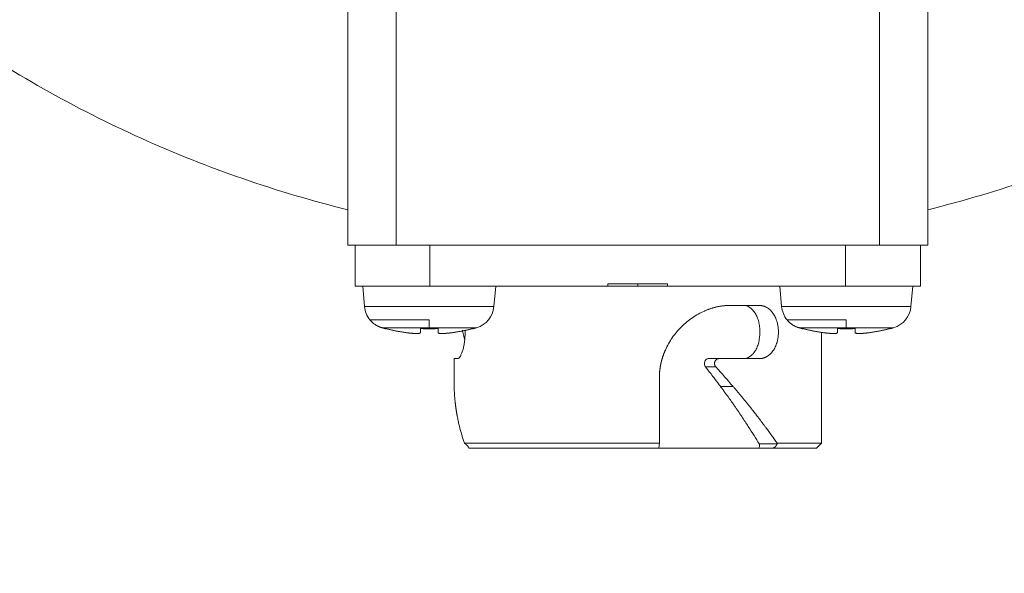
# Model space of a CAD drawing. Header units: millimetres. Extents: x 51337 to 61814, y -21781 to -12277.
# Tile 212 of 256: x 59230 to 59270, y -20778 to -20755. Entities that reach past the tile are written whole.
import ezdxf

# ---------------------------------------------------------------- set-up
doc = ezdxf.new("R2010")
doc.units = ezdxf.units.MM
doc.header["$LTSCALE"] = 0.3175
doc.layers.add('1轮廓实线层', color=7, linetype='Continuous', lineweight=18)

msp = doc.modelspace()

# ---------------------------------------------------------------- linework, layer by layer
at = {"layer": '1轮廓实线层'}
for p, q in [((59245.29339, -20763.97664), (59245.29339, -20749.71009)), ((59265.29339, -20749.71009), (59265.29339, -20763.97664)), ((59243.29339, -20752.6254), (59243.29339, -20763.97664)), ((59243.29339, -20763.97664), (59243.29339, -20752.63128)), ((59267.29339, -20763.97664), (59267.29339, -20752.62541)), ((59267.29339, -20752.63128), (59267.29339, -20763.97664)), ((59243.59339, -20765.67664), (59243.59339, -20763.97664)), ((59243.59339, -20763.97664), (59243.59339, -20765.67664)), ((59265.29339, -20763.97664), (59245.29339, -20763.97664)), ((59246.69339, -20763.97664), (59246.69339, -20765.67664)), ((59263.89339, -20763.97664), (59263.89339, -20765.67664)), ((59266.99339, -20763.97664), (59266.99339, -20765.67664)), ((59266.99339, -20763.97664), (59266.99339, -20765.67664)), ((59243.91317, -20765.67416), (59243.98751, -20766.52389)), ((59246.69339, -20765.67664), (59254.05589, -20765.67664)), ((59249.33926, -20766.52389), (59249.41338, -20765.67665)), ((59254.05589, -20765.57664), (59256.53088, -20765.57664)), ((59254.05589, -20765.57664), (59254.05589, -20765.67664)), ((59255.29339, -20765.67664), (59254.05589, -20765.67664)), ((59255.29339, -20765.57664), (59255.29339, -20765.67664)), ((59256.53088, -20765.67664), (59255.29339, -20765.67664)), ((59256.53088, -20765.67664), (59256.53088, -20765.57664)), ((59256.53088, -20765.67664), (59263.89339, -20765.67664)), ((59261.17339, -20765.67665), (59261.24751, -20766.52389)), ((59266.59926, -20766.52389), (59266.6736, -20765.67416)), ((59249.33926, -20766.52389), (59243.98751, -20766.52389)), ((59266.59926, -20766.52389), (59261.24751, -20766.52389)), ((59244.21066, -20767.07108), (59246.66339, -20767.07108)), ((59244.70376, -20767.39675), (59246.66339, -20767.39675)), ((59244.82995, -20767.39676), (59244.72306, -20767.39676)), ((59246.66339, -20767.39675), (59246.66339, -20767.07108)), ((59248.62301, -20767.39675), (59246.66339, -20767.39675)), ((59261.47066, -20767.07108), (59263.92339, -20767.07108)), ((59261.96376, -20767.39675), (59263.92339, -20767.39675)), ((59263.92339, -20767.39675), (59261.9639, -20767.39675)), ((59263.92339, -20767.39675), (59263.92339, -20767.07108)), ((59265.88301, -20767.39675), (59263.92339, -20767.39675)), ((59244.86339, -20767.43131), (59244.86339, -20767.44121)), ((59262.12339, -20767.43131), (59262.12339, -20767.44121)), ((59262.89339, -20772.17664), (59262.89339, -20767.58427)), ((59247.69339, -20768.67664), (59247.69339, -20769.6596)), ((59258.52434, -20769.01806), (59258.09921, -20769.01806)), ((59258.65214, -20768.67664), (59258.2102, -20768.67664)), ((59256.18673, -20772.17664), (59256.18673, -20769.47664)), ((59248.12234, -20772.17664), (59256.18673, -20772.17664)), ((59256.16322, -20772.37664), (59256.18673, -20772.17664)), ((59260.31775, -20772.20593), (59261.05673, -20772.20593)), ((59261.05883, -20772.17664), (59262.89339, -20772.17664)), ((59262.68736, -20772.38267), (59262.89338, -20772.17664)), ((59260.27532, -20772.37664), (59260.87919, -20772.37664))]:
    msp.add_line(p, q, dxfattribs=at)
for centre, radius, start, end in [((59255.29339, -20713.97664), 117.32051, 300.7584308, 103.5504853), ((59244.9837, -20766.43674), 1, 185, 219.371486), ((59248.34307, -20766.43674), 1, 286.276225, 355), ((59262.2437, -20766.43674), 1, 185, 219.371486), ((59265.60307, -20766.43674), 1, 286.276225, 355)]:
    msp.add_arc(centre, radius, start, end, dxfattribs=at)
for points, degree, knots in [([(59243.29339, -20762.51529), (59241.8275, -20762.15288), (59240.37805, -20761.72403), (59237.5239, -20760.73694), (59236.11919, -20760.1787), (59233.36605, -20758.93742), (59232.01761, -20758.25438), (59229.38807, -20756.7691), (59228.10696, -20755.96686), (59225.62259, -20754.24976), (59224.41932, -20753.3349), (59222.10049, -20751.40006), (59220.98493, -20750.38008), (59218.85067, -20748.24337), (59217.83198, -20747.12665), (59215.89979, -20744.80561), (59214.98631, -20743.60129), (59213.27205, -20741.11495), (59212.47128, -20739.83293), (59210.98901, -20737.20168), (59210.30752, -20735.85247), (59209.06939, -20733.0979), (59208.51277, -20731.69256), (59207.52894, -20728.83727), (59207.10175, -20727.38733), (59206.3803, -20724.45474), (59206.08605, -20722.9721), (59205.63289, -20719.98626), (59205.47399, -20718.48307), (59205.29284, -20715.46848), (59205.27059, -20713.95708), (59205.36294, -20710.93847), (59205.47753, -20709.43125), (59205.84261, -20706.43337), (59206.0931, -20704.94271), (59206.72792, -20701.99016), (59207.11225, -20700.52827), (59208.01161, -20697.64527), (59208.52663, -20696.22415), (59209.68315, -20693.43434), (59210.32464, -20692.06565), (59211.72882, -20689.39192), (59212.49151, -20688.08688), (59214.13185, -20685.55116), (59215.00949, -20684.32048), (59216.87252, -20681.94358), (59217.85791, -20680.79735), (59219.92836, -20678.59876), (59221.01341, -20677.54639), (59223.27429, -20675.54414), (59224.45011, -20674.59426), (59226.88287, -20672.80478), (59228.1398, -20671.96518), (59230.72449, -20670.40314), (59232.05224, -20669.68071), (59234.76766, -20668.35894), (59236.15533, -20667.7596), (59238.97919, -20666.68893), (59240.4154, -20666.21761), (59243.32455, -20665.40682), (59244.79751, -20665.06737), (59247.76809, -20664.52313), (59249.26572, -20664.31834), (59252.27336, -20664.04509), (59253.78337, -20663.97664), (59255.29339, -20663.97664)], 3, [0, 0, 0, 0, 0.03125, 0.03125, 0.0625, 0.0625, 0.09375, 0.09375, 0.125, 0.125, 0.15625, 0.15625, 0.1875, 0.1875, 0.21875, 0.21875, 0.25, 0.25, 0.28125, 0.28125, 0.3125, 0.3125, 0.34375, 0.34375, 0.375, 0.375, 0.40625, 0.40625, 0.4375, 0.4375, 0.46875, 0.46875, 0.5, 0.5, 0.53125, 0.53125, 0.5625, 0.5625, 0.59375, 0.59375, 0.625, 0.625, 0.65625, 0.65625, 0.6875, 0.6875, 0.71875, 0.71875, 0.75, 0.75, 0.78125, 0.78125, 0.8125, 0.8125, 0.84375, 0.84375, 0.875, 0.875, 0.90625, 0.90625, 0.9375, 0.9375, 0.96875, 0.96875, 1, 1, 1, 1]), ([(59255.29339, -20663.97664), (59256.8034, -20663.97664), (59258.31341, -20664.04509), (59261.32105, -20664.31834), (59262.81868, -20664.52313), (59265.78926, -20665.06737), (59267.26222, -20665.40682), (59270.17137, -20666.21761), (59271.60758, -20666.68893), (59274.43144, -20667.7596), (59275.81911, -20668.35894), (59278.53453, -20669.68071), (59279.86228, -20670.40314), (59282.44697, -20671.96518), (59283.7039, -20672.80478), (59286.13667, -20674.59426), (59287.31248, -20675.54414), (59289.57336, -20677.54639), (59290.65841, -20678.59876), (59292.72886, -20680.79735), (59293.71425, -20681.94358), (59295.57728, -20684.32048), (59296.45492, -20685.55116), (59298.09526, -20688.08688), (59298.85795, -20689.39192), (59300.26213, -20692.06565), (59300.90362, -20693.43434), (59302.06014, -20696.22415), (59302.57516, -20697.64527), (59303.47452, -20700.52827), (59303.85885, -20701.99016), (59304.49367, -20704.94271), (59304.74416, -20706.43337), (59305.10924, -20709.43125), (59305.22383, -20710.93847), (59305.31618, -20713.95708), (59305.29393, -20715.46848), (59305.11278, -20718.48307), (59304.95388, -20719.98626), (59304.50072, -20722.9721), (59304.20647, -20724.45474), (59303.48502, -20727.38733), (59303.05783, -20728.83727), (59302.07401, -20731.69256), (59301.51738, -20733.0979), (59300.27925, -20735.85247), (59299.59776, -20737.20168), (59298.11549, -20739.83293), (59297.31472, -20741.11495), (59295.60046, -20743.60129), (59294.68698, -20744.80561), (59292.75479, -20747.12665), (59291.7361, -20748.24337), (59289.60184, -20750.38008), (59288.48628, -20751.40006), (59286.16745, -20753.3349), (59284.96418, -20754.24976), (59282.47981, -20755.96686), (59281.1987, -20756.7691), (59278.56916, -20758.25438), (59277.22072, -20758.93742), (59274.46758, -20760.1787), (59273.06287, -20760.73694), (59270.20872, -20761.72403), (59268.75927, -20762.15288), (59267.29339, -20762.51529)], 3, [0, 0, 0, 0, 0.03125, 0.03125, 0.0625, 0.0625, 0.09375, 0.09375, 0.125, 0.125, 0.15625, 0.15625, 0.1875, 0.1875, 0.21875, 0.21875, 0.25, 0.25, 0.28125, 0.28125, 0.3125, 0.3125, 0.34375, 0.34375, 0.375, 0.375, 0.40625, 0.40625, 0.4375, 0.4375, 0.46875, 0.46875, 0.5, 0.5, 0.53125, 0.53125, 0.5625, 0.5625, 0.59375, 0.59375, 0.625, 0.625, 0.65625, 0.65625, 0.6875, 0.6875, 0.71875, 0.71875, 0.75, 0.75, 0.78125, 0.78125, 0.8125, 0.8125, 0.84375, 0.84375, 0.875, 0.875, 0.90625, 0.90625, 0.9375, 0.9375, 0.96875, 0.96875, 1, 1, 1, 1]), ([(59245.29339, -20763.97664), (59244.89584, -20763.97664), (59244.16094, -20763.97664), (59243.59818, -20763.97664), (59243.29407, -20763.97664), (59243.29344, -20763.97664)], 2, [0, 0, 0, 0.2503259, 0.50065179, 0.75097769, 1, 1, 1]), ([(59243.59334, -20765.67664), (59243.59344, -20765.67664), (59243.61337, -20765.67664), (59243.69253, -20765.67664), (59243.75171, -20765.67664), (59243.907, -20765.67664), (59244.00311, -20765.67664), (59244.22855, -20765.67664), (59244.35789, -20765.67664), (59244.64482, -20765.67664), (59244.80242, -20765.67664), (59245.13982, -20765.67664), (59245.31962, -20765.67664), (59245.69452, -20765.67664), (59245.88961, -20765.67664), (59246.2876, -20765.67664), (59246.49049, -20765.67664), (59246.69339, -20765.67664)], 3, [0, 0, 0, 0, 0.125, 0.125, 0.25, 0.25, 0.375, 0.375, 0.5, 0.5, 0.625, 0.625, 0.75, 0.75, 0.875, 0.875, 1, 1, 1, 1]), ([(59263.89339, -20765.67664), (59264.09628, -20765.67664), (59264.29917, -20765.67664), (59264.69716, -20765.67664), (59264.89225, -20765.67664), (59265.26715, -20765.67664), (59265.44695, -20765.67664), (59265.78435, -20765.67664), (59265.94195, -20765.67664), (59266.22888, -20765.67664), (59266.35822, -20765.67664), (59266.58366, -20765.67664), (59266.67977, -20765.67664), (59266.83506, -20765.67664), (59266.89424, -20765.67664), (59266.97295, -20765.67664), (59266.99303, -20765.67664), (59266.99334, -20765.67664)], 3, [0, 0, 0, 0, 0.12517818, 0.12517818, 0.25035635, 0.25035635, 0.37553453, 0.37553453, 0.5007127, 0.5007127, 0.62589088, 0.62589088, 0.75106906, 0.75106906, 0.87624723, 0.87624723, 1, 1, 1, 1]), ([(59256.18673, -20769.47664), (59256.18676, -20769.46801), (59256.18681, -20769.45075), (59256.1872, -20769.42488), (59256.1878, -20769.39905), (59256.18864, -20769.37326), (59256.18971, -20769.3475), (59256.19101, -20769.32177), (59256.19255, -20769.29608), (59256.19433, -20769.27043), (59256.19634, -20769.24481), (59256.19858, -20769.21923), (59256.20105, -20769.19368), (59256.20376, -20769.16817), (59256.20671, -20769.1427), (59256.20988, -20769.11726), (59256.2133, -20769.09185), (59256.21694, -20769.06649), (59256.22082, -20769.04115), (59256.22493, -20769.01586), (59256.22928, -20768.9906), (59256.23386, -20768.96537), (59256.23867, -20768.94018), (59256.24372, -20768.91503), (59256.249, -20768.88991), (59256.25451, -20768.86482), (59256.26026, -20768.83978), (59256.26624, -20768.81477), (59256.27245, -20768.78979), (59256.2789, -20768.76485), (59256.28557, -20768.73995), (59256.29249, -20768.71508), (59256.29963, -20768.69024), (59256.30701, -20768.66545), (59256.31462, -20768.64068), (59256.32246, -20768.61596), (59256.33053, -20768.59127), (59256.33884, -20768.56661), (59256.34738, -20768.54199), (59256.35615, -20768.51741), (59256.36515, -20768.49286), (59256.37439, -20768.46835), (59256.38385, -20768.44387), (59256.39355, -20768.41943), (59256.40348, -20768.39503), (59256.41364, -20768.37066), (59256.42403, -20768.34633), (59256.47055, -20768.23992), (59256.56257, -20768.05589), (59256.71933, -20767.80571), (59256.89984, -20767.57069), (59257.10139, -20767.3532), (59257.31956, -20767.15537), (59257.55117, -20766.98068), (59257.79458, -20766.83003), (59257.97887, -20766.73835), (59258.09628, -20766.6876), (59258.1439, -20766.66798), (59258.19153, -20766.64931), (59258.23917, -20766.63161), (59258.28681, -20766.61486), (59258.33444, -20766.59906), (59258.38207, -20766.58422), (59258.4297, -20766.57034), (59258.47731, -20766.55742), (59258.5249, -20766.54545), (59258.57247, -20766.53444), (59258.62003, -20766.52439), (59258.66755, -20766.51529), (59258.71505, -20766.50715), (59258.76251, -20766.49997), (59258.80993, -20766.49374), (59258.85731, -20766.48847), (59258.90465, -20766.48416), (59258.95194, -20766.4808), (59258.99917, -20766.47842), (59259.04635, -20766.47692), (59259.0777, -20766.47674), (59259.09339, -20766.47664)], 3, [0, 0, 0, 0, 0.00544046, 0.01087392, 0.01630083, 0.02172164, 0.02713682, 0.03254682, 0.03795209, 0.0433531, 0.04875031, 0.05414418, 0.05953517, 0.06492376, 0.07031039, 0.07569554, 0.08107967, 0.08646324, 0.09184673, 0.0972306, 0.10261531, 0.10800132, 0.11338912, 0.11877915, 0.12417188, 0.12956777, 0.13496729, 0.14037091, 0.14577907, 0.15119223, 0.15661087, 0.16203543, 0.16746636, 0.17290413, 0.17834918, 0.18380196, 0.18926292, 0.19473251, 0.20021117, 0.20569934, 0.21119747, 0.21670598, 0.22222532, 0.22775591, 0.23329819, 0.23885258, 0.24441951, 0.24999939, 0.31216223, 0.37415723, 0.43657624, 0.49999922, 0.56298519, 0.62527698, 0.68742699, 0.74999131, 0.76157057, 0.77310566, 0.78460001, 0.79605708, 0.80748036, 0.8188734, 0.83023975, 0.841583, 0.85290674, 0.8642146, 0.87551022, 0.88679726, 0.89807937, 0.90936022, 0.92064347, 0.93193278, 0.94323182, 0.95454423, 0.96587364, 0.97722368, 0.98859794, 1, 1, 1, 1]), ([(59259.65658, -20766.47664), (59259.75307, -20766.47689), (59259.93773, -20766.53434), (59260.10693, -20766.71206), (59260.19791, -20766.87358), (59260.25022, -20766.98821), (59260.29122, -20767.1141), (59260.32165, -20767.25364), (59260.34287, -20767.39397), (59260.35787, -20767.64963), (59260.3272, -20767.9059), (59260.27071, -20768.102), (59260.22606, -20768.22422), (59260.16893, -20768.33648), (59260.10295, -20768.4322), (59260.03187, -20768.5161), (59259.8907, -20768.634), (59259.75283, -20768.67649), (59259.65658, -20768.67664)], 3, [0, 0, 0, 0, 0.125, 0.25, 0.28125, 0.3125, 0.375, 0.40625, 0.4375, 0.5, 0.625, 0.65625, 0.6875, 0.75, 0.78125, 0.8125, 0.875, 1, 1, 1, 1]), ([(59260.31767, -20766.47664), (59260.32193, -20766.47667), (59260.33044, -20766.47674), (59260.34315, -20766.47715), (59260.35581, -20766.47778), (59260.36841, -20766.47866), (59260.38096, -20766.47978), (59260.39345, -20766.48114), (59260.40588, -20766.48275), (59260.41826, -20766.4846), (59260.43058, -20766.48669), (59260.44284, -20766.48903), (59260.45505, -20766.49161), (59260.4672, -20766.49443), (59260.4793, -20766.49749), (59260.49134, -20766.5008), (59260.50333, -20766.50435), (59260.51526, -20766.50814), (59260.52714, -20766.51218), (59260.53896, -20766.51646), (59260.55073, -20766.52098), (59260.56244, -20766.52575), (59260.5741, -20766.53076), (59260.5857, -20766.53601), (59260.59725, -20766.5415), (59260.60875, -20766.54724), (59260.62019, -20766.55322), (59260.65226, -20766.57074), (59260.70332, -20766.60333), (59260.76998, -20766.65787), (59260.83184, -20766.72124), (59260.8889, -20766.79327), (59260.94061, -20766.87284), (59260.98615, -20766.95928), (59261.02505, -20767.05163), (59261.06109, -20767.16084), (59261.09123, -20767.28727), (59261.11108, -20767.43086), (59261.11742, -20767.57678), (59261.1109, -20767.72268), (59261.09108, -20767.86625), (59261.06107, -20767.99248), (59261.02515, -20768.10146), (59260.98627, -20768.19373), (59260.9407, -20768.28024), (59260.889, -20768.35988), (59260.83198, -20768.43194), (59260.77018, -20768.49524), (59260.70346, -20768.54983), (59260.64864, -20768.58484), (59260.60882, -20768.60616), (59260.58576, -20768.61742), (59260.56249, -20768.62769), (59260.539, -20768.637), (59260.51529, -20768.64532), (59260.49136, -20768.65267), (59260.46722, -20768.65905), (59260.44285, -20768.66445), (59260.41826, -20768.66887), (59260.39344, -20768.67232), (59260.3684, -20768.67478), (59260.34314, -20768.67633), (59260.32618, -20768.67654), (59260.31767, -20768.67664)], 3, [0, 0, 0, 0, 0.00484484, 0.00967878, 0.01450281, 0.01931794, 0.02412516, 0.0289255, 0.03371997, 0.03850957, 0.04329535, 0.04807832, 0.05285951, 0.05763994, 0.06242064, 0.06720265, 0.07198699, 0.07677468, 0.08156674, 0.08636421, 0.09116809, 0.09597939, 0.10079914, 0.10562832, 0.11046793, 0.11531898, 0.12018243, 0.12505927, 0.15651982, 0.18766383, 0.21877301, 0.25012999, 0.28181935, 0.31301187, 0.34401654, 0.37514792, 0.41721154, 0.45855484, 0.50000582, 0.54157237, 0.58291553, 0.62485047, 0.6558962, 0.68687209, 0.71809341, 0.74986812, 0.78114067, 0.81222127, 0.8433936, 0.87493887, 0.88468266, 0.89437607, 0.90402704, 0.91364363, 0.92323396, 0.93280624, 0.94236871, 0.95192965, 0.96149733, 0.97108002, 0.98068594, 0.99032323, 1, 1, 1, 1]), ([(59246.29672, -20767.60667), (59246.2967, -20767.60717), (59246.29665, -20767.60816), (59246.29629, -20767.6096), (59246.29571, -20767.61101), (59246.2949, -20767.61238), (59246.29387, -20767.61371), (59246.29261, -20767.61501), (59246.29112, -20767.61627), (59246.28942, -20767.61749), (59246.2875, -20767.61867), (59246.28536, -20767.61982), (59246.28302, -20767.62093), (59246.28046, -20767.622), (59246.27769, -20767.62303), (59246.27472, -20767.62403), (59246.27155, -20767.62498), (59246.26818, -20767.6259), (59246.26461, -20767.62679), (59246.26085, -20767.62763), (59246.2569, -20767.62844), (59246.25277, -20767.62921), (59246.24845, -20767.62994), (59246.24394, -20767.63064), (59246.23927, -20767.6313), (59246.23441, -20767.63192), (59246.22939, -20767.6325), (59246.2242, -20767.63305), (59246.21885, -20767.63355), (59246.21333, -20767.63403), (59246.20766, -20767.63446), (59246.20183, -20767.63485), (59246.19586, -20767.63521), (59246.18973, -20767.63553), (59246.18347, -20767.63581), (59246.17706, -20767.63606), (59246.17052, -20767.63627), (59246.16384, -20767.63644), (59246.15704, -20767.63657), (59246.15011, -20767.63667), (59246.14306, -20767.63672), (59246.13323, -20767.63675), (59246.12035, -20767.63668), (59246.1041, -20767.63644), (59246.08719, -20767.63602), (59246.06964, -20767.63544), (59246.05147, -20767.63469), (59246.03269, -20767.63377), (59246.01334, -20767.63269), (59245.99344, -20767.63144), (59245.973, -20767.63003), (59245.95207, -20767.62844), (59245.93067, -20767.62669), (59245.90883, -20767.62478), (59245.88658, -20767.62269), (59245.86397, -20767.62044), (59245.84101, -20767.61803), (59245.81777, -20767.61544), (59245.79427, -20767.61269), (59245.77055, -20767.60978), (59245.75468, -20767.60771), (59245.74672, -20767.60667)], 3, [0, 0, 0, 0, 0.01319845, 0.02635903, 0.03948186, 0.05256706, 0.06561474, 0.07862502, 0.09159802, 0.10453386, 0.11743266, 0.13029453, 0.14311961, 0.15590802, 0.16865988, 0.18137531, 0.19405445, 0.20669742, 0.21930435, 0.23187537, 0.24441061, 0.25691021, 0.2693743, 0.28180301, 0.29419648, 0.30655485, 0.31887825, 0.33116683, 0.34342072, 0.35564007, 0.36782502, 0.37997571, 0.39209229, 0.4041749, 0.4162237, 0.42823883, 0.44022045, 0.4521687, 0.46408374, 0.47596572, 0.4878148, 0.49963113, 0.5245777, 0.54967089, 0.57491215, 0.6003029, 0.62584455, 0.65153847, 0.67738602, 0.70338852, 0.72954728, 0.75586359, 0.78233869, 0.80897382, 0.8357702, 0.86272903, 0.88985146, 0.91713866, 0.94459174, 0.97221183, 1, 1, 1, 1]), ([(59247.58005, -20767.60667), (59247.57627, -20767.60717), (59247.56872, -20767.60816), (59247.55741, -20767.6096), (59247.54614, -20767.61101), (59247.53491, -20767.61238), (59247.52373, -20767.61371), (59247.5126, -20767.61501), (59247.50153, -20767.61627), (59247.49052, -20767.61749), (59247.47957, -20767.61867), (59247.46869, -20767.61982), (59247.45788, -20767.62093), (59247.44715, -20767.622), (59247.4365, -20767.62303), (59247.42593, -20767.62403), (59247.41545, -20767.62498), (59247.40507, -20767.6259), (59247.39478, -20767.62679), (59247.38459, -20767.62763), (59247.3745, -20767.62844), (59247.36452, -20767.62921), (59247.35464, -20767.62994), (59247.34488, -20767.63064), (59247.33524, -20767.6313), (59247.32571, -20767.63192), (59247.3163, -20767.6325), (59247.30702, -20767.63305), (59247.29786, -20767.63355), (59247.28883, -20767.63403), (59247.27993, -20767.63446), (59247.27117, -20767.63485), (59247.26254, -20767.63521), (59247.25406, -20767.63553), (59247.24571, -20767.63581), (59247.2375, -20767.63606), (59247.22944, -20767.63627), (59247.22152, -20767.63644), (59247.21376, -20767.63657), (59247.20614, -20767.63667), (59247.19867, -20767.63672), (59247.18865, -20767.63675), (59247.17625, -20767.63668), (59247.1618, -20767.63644), (59247.14792, -20767.63602), (59247.13465, -20767.63544), (59247.12202, -20767.63469), (59247.11007, -20767.63377), (59247.09882, -20767.63269), (59247.08832, -20767.63144), (59247.07859, -20767.63003), (59247.06966, -20767.62844), (59247.06156, -20767.62669), (59247.05432, -20767.62478), (59247.04796, -20767.62269), (59247.04253, -20767.62044), (59247.03803, -20767.61803), (59247.03449, -20767.61544), (59247.03195, -20767.61269), (59247.03035, -20767.60978), (59247.03015, -20767.60771), (59247.03005, -20767.60667)], 3, [0, 0, 0, 0, 0.01319845, 0.02635903, 0.03948186, 0.05256706, 0.06561474, 0.07862502, 0.09159802, 0.10453386, 0.11743266, 0.13029453, 0.14311961, 0.15590802, 0.16865988, 0.18137531, 0.19405445, 0.20669742, 0.21930435, 0.23187537, 0.24441061, 0.25691021, 0.2693743, 0.28180301, 0.29419648, 0.30655485, 0.31887825, 0.33116683, 0.34342072, 0.35564007, 0.36782502, 0.37997571, 0.39209229, 0.4041749, 0.4162237, 0.42823883, 0.44022045, 0.4521687, 0.46408374, 0.47596572, 0.4878148, 0.49963113, 0.5245777, 0.54967089, 0.57491215, 0.6003029, 0.62584455, 0.65153847, 0.67738602, 0.70338852, 0.72954728, 0.75586359, 0.78233869, 0.80897382, 0.8357702, 0.86272903, 0.88985146, 0.91713866, 0.94459174, 0.97221183, 1, 1, 1, 1]), ([(59248.1506, -20767.49339), (59248.15134, -20767.52108), (59248.15234, -20767.59763), (59248.14936, -20767.72268), (59248.1389, -20767.86625), (59248.1234, -20767.99248), (59248.10536, -20768.10146), (59248.08641, -20768.19373), (59248.06493, -20768.28024), (59248.04154, -20768.35988), (59248.01689, -20768.43194), (59247.99147, -20768.49524), (59247.9655, -20768.54983), (59247.94541, -20768.58484), (59247.93143, -20768.60616), (59247.9235, -20768.61742), (59247.91566, -20768.62769), (59247.90792, -20768.637), (59247.90027, -20768.64532), (59247.89273, -20768.65267), (59247.88528, -20768.65905), (59247.87794, -20768.66445), (59247.8707, -20768.66887), (59247.86357, -20768.67232), (59247.85655, -20768.67478), (59247.84963, -20768.67633), (59247.84513, -20768.67654), (59247.84288, -20768.67664)], 3, [0, 0, 0, 0, 0.04521451, 0.1245897, 0.20353832, 0.28361701, 0.34290172, 0.40205306, 0.46167308, 0.52234986, 0.58206772, 0.64141902, 0.70094549, 0.76118412, 0.77979079, 0.79830126, 0.81673069, 0.83509446, 0.85340809, 0.87168725, 0.88994768, 0.90820519, 0.92647557, 0.94477461, 0.96311799, 0.98152131, 1, 1, 1, 1]), ([(59248.13666, -20767.90791), (59248.12936, -20767.87452), (59248.10342, -20767.75952), (59248.06914, -20767.62205), (59248.04214, -20767.52163), (59248.035, -20767.49553)], 3, [0, 0, 0, 0, 0.22824287, 0.79633363, 1, 1, 1, 1]), ([(59263.55672, -20767.60667), (59263.5567, -20767.60717), (59263.55665, -20767.60816), (59263.55629, -20767.6096), (59263.55571, -20767.61101), (59263.5549, -20767.61238), (59263.55387, -20767.61371), (59263.55261, -20767.61501), (59263.55112, -20767.61627), (59263.54942, -20767.61749), (59263.5475, -20767.61867), (59263.54536, -20767.61982), (59263.54302, -20767.62093), (59263.54046, -20767.622), (59263.53769, -20767.62303), (59263.53472, -20767.62403), (59263.53155, -20767.62498), (59263.52818, -20767.6259), (59263.52461, -20767.62679), (59263.52085, -20767.62763), (59263.5169, -20767.62844), (59263.51277, -20767.62921), (59263.50845, -20767.62994), (59263.50394, -20767.63064), (59263.49927, -20767.6313), (59263.49441, -20767.63192), (59263.48939, -20767.6325), (59263.4842, -20767.63305), (59263.47885, -20767.63355), (59263.47333, -20767.63403), (59263.46766, -20767.63446), (59263.46183, -20767.63485), (59263.45586, -20767.63521), (59263.44973, -20767.63553), (59263.44347, -20767.63581), (59263.43706, -20767.63606), (59263.43052, -20767.63627), (59263.42384, -20767.63644), (59263.41704, -20767.63657), (59263.41011, -20767.63667), (59263.40306, -20767.63672), (59263.39323, -20767.63675), (59263.38035, -20767.63668), (59263.3641, -20767.63644), (59263.34719, -20767.63602), (59263.32964, -20767.63544), (59263.31147, -20767.63469), (59263.29269, -20767.63377), (59263.27334, -20767.63269), (59263.25344, -20767.63144), (59263.233, -20767.63003), (59263.21207, -20767.62844), (59263.19067, -20767.62669), (59263.16883, -20767.62478), (59263.14658, -20767.62269), (59263.12397, -20767.62044), (59263.10101, -20767.61803), (59263.07777, -20767.61544), (59263.05427, -20767.61269), (59263.03055, -20767.60978), (59263.01468, -20767.60771), (59263.00672, -20767.60667)], 3, [0, 0, 0, 0, 0.01319845, 0.02635903, 0.03948186, 0.05256706, 0.06561474, 0.07862502, 0.09159802, 0.10453386, 0.11743266, 0.13029453, 0.14311961, 0.15590802, 0.16865988, 0.18137531, 0.19405445, 0.20669742, 0.21930435, 0.23187537, 0.24441061, 0.25691021, 0.2693743, 0.28180301, 0.29419648, 0.30655485, 0.31887825, 0.33116683, 0.34342072, 0.35564007, 0.36782502, 0.37997571, 0.39209229, 0.4041749, 0.4162237, 0.42823883, 0.44022045, 0.4521687, 0.46408374, 0.47596572, 0.4878148, 0.49963113, 0.5245777, 0.54967089, 0.57491215, 0.6003029, 0.62584455, 0.65153847, 0.67738602, 0.70338852, 0.72954728, 0.75586359, 0.78233869, 0.80897382, 0.8357702, 0.86272903, 0.88985146, 0.91713866, 0.94459174, 0.97221183, 1, 1, 1, 1]), ([(59264.84005, -20767.60667), (59264.83627, -20767.60717), (59264.82872, -20767.60816), (59264.81741, -20767.6096), (59264.80614, -20767.61101), (59264.79491, -20767.61238), (59264.78373, -20767.61371), (59264.7726, -20767.61501), (59264.76153, -20767.61627), (59264.75052, -20767.61749), (59264.73957, -20767.61867), (59264.72869, -20767.61982), (59264.71788, -20767.62093), (59264.70715, -20767.622), (59264.6965, -20767.62303), (59264.68593, -20767.62403), (59264.67545, -20767.62498), (59264.66507, -20767.6259), (59264.65478, -20767.62679), (59264.64459, -20767.62763), (59264.6345, -20767.62844), (59264.62452, -20767.62921), (59264.61464, -20767.62994), (59264.60488, -20767.63064), (59264.59524, -20767.6313), (59264.58571, -20767.63192), (59264.5763, -20767.6325), (59264.56702, -20767.63305), (59264.55786, -20767.63355), (59264.54883, -20767.63403), (59264.53993, -20767.63446), (59264.53117, -20767.63485), (59264.52254, -20767.63521), (59264.51406, -20767.63553), (59264.50571, -20767.63581), (59264.4975, -20767.63606), (59264.48944, -20767.63627), (59264.48152, -20767.63644), (59264.47376, -20767.63657), (59264.46614, -20767.63667), (59264.45867, -20767.63672), (59264.44865, -20767.63675), (59264.43625, -20767.63668), (59264.4218, -20767.63644), (59264.40792, -20767.63602), (59264.39465, -20767.63544), (59264.38202, -20767.63469), (59264.37007, -20767.63377), (59264.35882, -20767.63269), (59264.34832, -20767.63144), (59264.33859, -20767.63003), (59264.32966, -20767.62844), (59264.32156, -20767.62669), (59264.31432, -20767.62478), (59264.30796, -20767.62269), (59264.30253, -20767.62044), (59264.29803, -20767.61803), (59264.29449, -20767.61544), (59264.29195, -20767.61269), (59264.29035, -20767.60978), (59264.29015, -20767.60771), (59264.29005, -20767.60667)], 3, [0, 0, 0, 0, 0.01319845, 0.02635903, 0.03948186, 0.05256706, 0.06561474, 0.07862502, 0.09159802, 0.10453386, 0.11743266, 0.13029453, 0.14311961, 0.15590802, 0.16865988, 0.18137531, 0.19405445, 0.20669742, 0.21930435, 0.23187537, 0.24441061, 0.25691021, 0.2693743, 0.28180301, 0.29419648, 0.30655485, 0.31887825, 0.33116683, 0.34342072, 0.35564007, 0.36782502, 0.37997571, 0.39209229, 0.4041749, 0.4162237, 0.42823883, 0.44022045, 0.4521687, 0.46408374, 0.47596572, 0.4878148, 0.49963113, 0.5245777, 0.54967089, 0.57491215, 0.6003029, 0.62584455, 0.65153847, 0.67738602, 0.70338852, 0.72954728, 0.75586359, 0.78233869, 0.80897382, 0.8357702, 0.86272903, 0.88985146, 0.91713866, 0.94459174, 0.97221183, 1, 1, 1, 1]), ([(59247.84288, -20768.67664), (59247.79321, -20768.67664), (59247.71879, -20768.67664), (59247.69353, -20768.67664), (59247.69343, -20768.67664)], 3, [0, 0, 0, 0, 0.50256808, 1, 1, 1, 1]), ([(59258.09921, -20769.01806), (59258.1464, -20769.07793), (59258.26364, -20769.22735), (59258.48678, -20769.51746), (59258.6545, -20769.74073), (59258.71751, -20769.82557), (59258.71911, -20769.82773)], 3, [0, 0, 0, 0, 0.49675979, 0.74513968, 0.99351958, 1, 1, 1, 1]), ([(59258.65214, -20768.67664), (59258.64984, -20768.67668), (59258.64528, -20768.67676), (59258.63847, -20768.67721), (59258.63174, -20768.6779), (59258.6251, -20768.67885), (59258.61854, -20768.68005), (59258.61206, -20768.68151), (59258.60567, -20768.68323), (59258.59936, -20768.68521), (59258.59313, -20768.68744), (59258.58699, -20768.68993), (59258.58093, -20768.69268), (59258.57496, -20768.69568), (59258.56907, -20768.69894), (59258.56327, -20768.70246), (59258.55755, -20768.70623), (59258.54377, -20768.7161), (59258.52351, -20768.73424), (59258.50073, -20768.76472), (59258.48676, -20768.7936), (59258.47871, -20768.81816), (59258.47446, -20768.83718), (59258.47157, -20768.85979), (59258.47109, -20768.88597), (59258.47391, -20768.91045), (59258.47801, -20768.92982), (59258.48202, -20768.94417), (59258.4869, -20768.95795), (59258.49265, -20768.97116), (59258.49926, -20768.9838), (59258.50675, -20768.99585), (59258.51505, -20769.00738), (59258.52123, -20769.01449), (59258.52434, -20769.01806)], 3, [0, 0, 0, 0, 0.01629499, 0.03240808, 0.04835839, 0.06416567, 0.07985018, 0.09543267, 0.11093429, 0.12637653, 0.14178114, 0.15717001, 0.17256511, 0.18798837, 0.20346162, 0.21900645, 0.23464419, 0.25039577, 0.33464058, 0.41687183, 0.50034775, 0.54153816, 0.58288677, 0.62482494, 0.68667352, 0.748984, 0.78140584, 0.81318674, 0.84449107, 0.87549084, 0.9063631, 0.93728712, 0.96844127, 1, 1, 1, 1]), ([(59260.31767, -20768.67664), (59260.06629, -20768.67664), (59259.80023, -20768.67664), (59259.24343, -20768.67664), (59258.95269, -20768.67664), (59258.65214, -20768.67664)], 3, [0, 0, 0, 0, 0.5, 0.5, 1, 1, 1, 1]), ([(59247.69525, -20769.82777), (59247.6956, -20769.8426), (59247.6963, -20769.87207), (59247.69768, -20769.916), (59247.69926, -20769.95937), (59247.70108, -20770.0022), (59247.70311, -20770.04446), (59247.70534, -20770.08617), (59247.70777, -20770.12733), (59247.71038, -20770.16794), (59247.71318, -20770.20799), (59247.71614, -20770.24749), (59247.71927, -20770.28643), (59247.72255, -20770.32482), (59247.72597, -20770.36265), (59247.72953, -20770.39993), (59247.73322, -20770.43666), (59247.73703, -20770.47283), (59247.74095, -20770.50845), (59247.74498, -20770.54352), (59247.7491, -20770.57803), (59247.75331, -20770.61198), (59247.75761, -20770.64539), (59247.76198, -20770.67823), (59247.76642, -20770.71053), (59247.77092, -20770.74227), (59247.77548, -20770.77346), (59247.78008, -20770.80409), (59247.78472, -20770.83417), (59247.7894, -20770.86369), (59247.79411, -20770.89266), (59247.79884, -20770.92108), (59247.80358, -20770.94894), (59247.80833, -20770.97625), (59247.81309, -20771.00301), (59247.81785, -20771.02921), (59247.82704, -20771.07885), (59247.84111, -20771.15152), (59247.86083, -20771.24675), (59247.88142, -20771.34019), (59247.90281, -20771.43184), (59247.92495, -20771.5217), (59247.94777, -20771.60977), (59247.97122, -20771.69605), (59247.99525, -20771.78054), (59248.01979, -20771.86324), (59248.04478, -20771.94414), (59248.0702, -20772.02326), (59248.09591, -20772.1006), (59248.11359, -20772.15147), (59248.12234, -20772.17664)], 3, [0, 0, 0, 0, 0.01874671, 0.03726264, 0.0555478, 0.07360219, 0.0914258, 0.10901864, 0.12638071, 0.14351201, 0.16041254, 0.1770823, 0.19352129, 0.20972952, 0.22570697, 0.24145366, 0.25696957, 0.27225473, 0.28730911, 0.30213274, 0.31672559, 0.33108769, 0.34521902, 0.35911959, 0.3727894, 0.38622845, 0.39943675, 0.41241428, 0.42516106, 0.43767708, 0.44996235, 0.46201687, 0.47384064, 0.48543366, 0.49679593, 0.50792745, 0.51882823, 0.5601, 0.60066173, 0.64051349, 0.67965534, 0.71808737, 0.75580965, 0.79282226, 0.82912528, 0.8647188, 0.89960293, 0.93377777, 0.96724342, 1, 1, 1, 1]), ([(59259.23819, -20769.82777), (59259.21275, -20769.8276), (59259.16207, -20769.82727), (59259.08652, -20769.82697), (59259.01167, -20769.8268), (59258.93753, -20769.8268), (59258.86409, -20769.82695), (59258.79134, -20769.82724), (59258.74312, -20769.82757), (59258.71911, -20769.82773)], 3, [0, 0, 0, 0, 0.14621232, 0.29130572, 0.43528051, 0.57813703, 0.71987559, 0.86049648, 1, 1, 1, 1]), ([(59258.71911, -20769.82773), (59258.71942, -20769.82815), (59258.72166, -20769.83117), (59258.72772, -20769.83933), (59258.74106, -20769.85732), (59258.76744, -20769.89296), (59258.81905, -20769.96293), (59258.91755, -20770.09738), (59259.04652, -20770.27591), (59259.15496, -20770.42838), (59259.24126, -20770.55118), (59259.26535, -20770.58561), (59259.29421, -20770.62705), (59259.29757, -20770.63188), (59259.30346, -20770.64034), (59259.3152, -20770.65722), (59259.33856, -20770.69088), (59259.38479, -20770.75771), (59259.47528, -20770.88949), (59259.64852, -20771.14549), (59259.9649, -20771.62722), (59260.18768, -20771.98829), (59260.31775, -20772.20593)], 3, [0, 0, 0, 0, 0.00043017, 0.00304001, 0.0082597, 0.01869907, 0.03957781, 0.0813353, 0.16485027, 0.24836524, 0.29012273, 0.33188022, 0.33318514, 0.33449006, 0.3370999, 0.34231959, 0.35275896, 0.3736377, 0.41539519, 0.49891016, 0.66594011, 1, 1, 1, 1]), ([(59259.23819, -20769.82777), (59259.25086, -20769.8426), (59259.27603, -20769.87207), (59259.3134, -20769.916), (59259.35018, -20769.95938), (59259.38637, -20770.0022), (59259.42198, -20770.04447), (59259.45701, -20770.08618), (59259.49146, -20770.12734), (59259.52533, -20770.16794), (59259.55864, -20770.20799), (59259.59138, -20770.24749), (59259.62356, -20770.28643), (59259.65518, -20770.32482), (59259.68625, -20770.36266), (59259.71676, -20770.39994), (59259.74673, -20770.43667), (59259.77616, -20770.47284), (59259.80505, -20770.50846), (59259.83341, -20770.54352), (59259.86123, -20770.57803), (59259.88853, -20770.61199), (59259.9153, -20770.64539), (59259.94156, -20770.67824), (59259.9673, -20770.71054), (59259.99253, -20770.74228), (59260.01725, -20770.77346), (59260.04147, -20770.8041), (59260.06518, -20770.83417), (59260.0884, -20770.8637), (59260.11113, -20770.89267), (59260.13337, -20770.92108), (59260.15512, -20770.94895), (59260.17639, -20770.97626), (59260.19719, -20771.00301), (59260.2175, -20771.02921), (59260.25592, -20771.07885), (59260.31185, -20771.15152), (59260.3845, -20771.24675), (59260.45515, -20771.34019), (59260.52383, -20771.43184), (59260.59058, -20771.5217), (59260.65543, -20771.60977), (59260.71839, -20771.69605), (59260.77951, -20771.78054), (59260.83882, -20771.86324), (59260.89635, -20771.94414), (59260.95211, -20772.02326), (59261.0062, -20772.1006), (59261.04141, -20772.15147), (59261.05883, -20772.17664)], 3, [0, 0, 0, 0, 0.01874705, 0.0372633, 0.05554877, 0.07360343, 0.09142731, 0.10902039, 0.12638269, 0.14351419, 0.1604149, 0.17708482, 0.19352395, 0.2097323, 0.22570985, 0.24145662, 0.2569726, 0.27225779, 0.2873122, 0.30213582, 0.31672866, 0.33109071, 0.34522198, 0.35912248, 0.37279219, 0.38623112, 0.39943927, 0.41241664, 0.42516324, 0.43767906, 0.44996411, 0.46201839, 0.47384189, 0.48543463, 0.4967966, 0.5079278, 0.51882824, 0.56010001, 0.60066174, 0.6405135, 0.67965536, 0.71808739, 0.75580967, 0.79282227, 0.82912529, 0.86471882, 0.89960294, 0.93377778, 0.96724342, 1, 1, 1, 1]), ([(59248.16028, -20772.20593), (59248.1632, -20772.20821), (59248.16903, -20772.21277), (59248.1779, -20772.2201), (59248.18682, -20772.22776), (59248.19581, -20772.2358), (59248.20486, -20772.24419), (59248.21397, -20772.25295), (59248.22476, -20772.26368), (59248.23684, -20772.27618), (59248.24973, -20772.2902), (59248.26158, -20772.30386), (59248.27377, -20772.31882), (59248.28544, -20772.33447), (59248.29513, -20772.34973), (59248.29956, -20772.35902), (59248.30133, -20772.36406), (59248.30193, -20772.36607), (59248.30235, -20772.36791), (59248.3026, -20772.36957), (59248.30267, -20772.37106), (59248.30258, -20772.37238), (59248.30231, -20772.37351), (59248.30186, -20772.37448), (59248.30125, -20772.37527), (59248.30046, -20772.37588), (59248.29949, -20772.37632), (59248.29836, -20772.37659), (59248.29747, -20772.37662), (59248.29702, -20772.37664)], 3, [0, 0, 0, 0, 0.03961968, 0.07922349, 0.11907994, 0.15945174, 0.2005909, 0.24273472, 0.28610303, 0.35394371, 0.41984989, 0.48481561, 0.54933001, 0.63888976, 0.72325643, 0.80554803, 0.82215413, 0.83834387, 0.85415019, 0.86960848, 0.88475657, 0.89963471, 0.91428534, 0.92875294, 0.94308371, 0.95732518, 0.97152581, 0.98573448, 1, 1, 1, 1]), ([(59260.31775, -20772.20593), (59260.32636, -20772.22035), (59260.33755, -20772.25617), (59260.33211, -20772.34074), (59260.29852, -20772.37662), (59260.27532, -20772.37664)], 3, [0, 0, 0, 0, 0.25, 0.5, 1, 1, 1, 1]), ([(59261.05673, -20772.20593), (59261.05647, -20772.20821), (59261.05597, -20772.21276), (59261.05418, -20772.22008), (59261.05162, -20772.22774), (59261.04822, -20772.23576), (59261.04402, -20772.24415), (59261.039, -20772.25289), (59261.03214, -20772.26361), (59261.02323, -20772.2761), (59261.01194, -20772.29011), (59260.99963, -20772.30376), (59260.98461, -20772.31871), (59260.96685, -20772.33435), (59260.9462, -20772.34962), (59260.93076, -20772.35891), (59260.92108, -20772.36396), (59260.91699, -20772.36598), (59260.91301, -20772.36783), (59260.90915, -20772.3695), (59260.90539, -20772.37099), (59260.90175, -20772.37231), (59260.89821, -20772.37346), (59260.89479, -20772.37443), (59260.89148, -20772.37523), (59260.88827, -20772.37585), (59260.88518, -20772.3763), (59260.88219, -20772.37658), (59260.8803, -20772.37662), (59260.87935, -20772.37664)], 3, [0, 0, 0, 0, 0.03960557, 0.0791961, 0.11903947, 0.15939775, 0.20052233, 0.24264996, 0.28599998, 0.35383676, 0.41976393, 0.48471524, 0.54921325, 0.63878092, 0.72313964, 0.80539529, 0.822025, 0.83823695, 0.85406393, 0.86954115, 0.88470629, 0.89959941, 0.91426279, 0.92874077, 0.9430794, 0.9573261, 0.97152923, 0.98573761, 1, 1, 1, 1]), ([(59248.29702, -20772.37664), (59248.42147, -20772.37664), (59248.57394, -20772.37664), (59248.93128, -20772.37664), (59249.13614, -20772.37664), (59249.59338, -20772.37664), (59249.84574, -20772.37664), (59250.39193, -20772.37664), (59250.68575, -20772.37664), (59251.30781, -20772.37664), (59251.63605, -20772.37664), (59252.31909, -20772.37664), (59252.6739, -20772.37664), (59253.40158, -20772.37664), (59253.77445, -20772.37664), (59254.52935, -20772.37664), (59254.91136, -20772.37664), (59255.29339, -20772.37664)], 3, [0, 0, 0, 0, 0.125, 0.125, 0.25, 0.25, 0.375, 0.375, 0.5, 0.5, 0.625, 0.625, 0.75, 0.75, 0.875, 0.875, 1, 1, 1, 1]), ([(59260.87935, -20772.37664), (59261.16869, -20772.37664), (59261.42816, -20772.37664), (59261.87914, -20772.37663), (59262.07062, -20772.37663), (59262.37951, -20772.37663), (59262.49691, -20772.37663), (59262.65386, -20772.37662), (59262.69337, -20772.37664), (59262.69345, -20772.37658)], 3, [0, 0, 0, 0, 0.25, 0.25, 0.5, 0.5, 0.75, 0.75, 1, 1, 1, 1])]:
    msp.add_open_spline(points, degree=degree, knots=knots, dxfattribs=at)
for points, degree in [([(59267.29344, -20763.97664), (59267.29334, -20763.97664), (59266.98921, -20763.97664), (59266.42676, -20763.97664), (59265.69149, -20763.97664), (59265.29339, -20763.97664)], 2), ([(59259.09339, -20766.47664), (59259.31132, -20766.47664), (59259.73469, -20766.47664), (59260.12886, -20766.47664), (59260.31767, -20766.47664)], 3), ([(59244.21066, -20767.07108), (59244.41372, -20767.31428), (59244.7153, -20767.40004)], 2), ([(59261.47066, -20767.07108), (59261.67372, -20767.31428), (59261.9753, -20767.40004)], 2), ([(59245.74672, -20767.60667), (59245.29939, -20767.5475), (59244.86339, -20767.43131)], 2), ([(59246.29672, -20767.43131), (59246.29672, -20767.5475), (59246.29672, -20767.60667)], 2), ([(59247.03005, -20767.43131), (59246.66339, -20767.45122), (59246.29672, -20767.43131)], 2), ([(59247.03005, -20767.60667), (59247.03005, -20767.5475), (59247.03005, -20767.43131)], 2), ([(59248.46339, -20767.43131), (59248.02738, -20767.5475), (59247.58005, -20767.60667)], 2), ([(59248.46339, -20767.44126), (59248.46339, -20767.43131)], 1), ([(59263.00672, -20767.60667), (59262.55939, -20767.5475), (59262.12339, -20767.43131)], 2), ([(59263.55672, -20767.43131), (59263.55672, -20767.5475), (59263.55672, -20767.60667)], 2), ([(59264.29005, -20767.43131), (59263.92339, -20767.45122), (59263.55672, -20767.43131)], 2), ([(59264.29005, -20767.60667), (59264.29005, -20767.5475), (59264.29005, -20767.43131)], 2), ([(59265.72339, -20767.43131), (59265.28738, -20767.5475), (59264.84005, -20767.60667)], 2), ([(59265.72339, -20767.44126), (59265.72339, -20767.43131)], 1), ([(59258.2102, -20768.67664), (59258.17826, -20768.67691), (59258.11875, -20768.7003), (59258.05612, -20768.79532), (59258.04692, -20768.91822), (59258.07695, -20768.98975), (59258.09921, -20769.01806)], 3), ([(59258.52434, -20769.01806), (59258.76887, -20769.28797), (59259.00727, -20769.55787), (59259.23819, -20769.82777)], 3), ([(59247.69339, -20769.6596), (59247.69339, -20769.71566), (59247.69401, -20769.77171), (59247.69525, -20769.82777)], 3), ([(59248.12234, -20772.17664), (59248.13498, -20772.18641), (59248.14763, -20772.19617), (59248.16028, -20772.20593)], 3), ([(59261.05883, -20772.17664), (59261.05817, -20772.18641), (59261.05747, -20772.19617), (59261.05673, -20772.20593)], 3), ([(59255.29339, -20772.37664), (59255.584, -20772.37664), (59255.87462, -20772.37664), (59256.16322, -20772.37664)], 3), ([(59260.27532, -20772.37664), (59259.87637, -20772.37664), (59258.91811, -20772.37664), (59257.8424, -20772.37664), (59256.67375, -20772.37664), (59256.06918, -20772.37664)], 2)]:
    msp.add_open_spline(points, degree=degree, dxfattribs=at)
for points, weights in [([(59244.86339, -20767.44126), (59244.81003, -20767.42706), (59244.75682, -20767.41222), (59244.70376, -20767.39675)], [1, 0.998807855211, 0.997663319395, 0.996566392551]), ([(59248.62301, -20767.39675), (59248.57, -20767.41221), (59248.51679, -20767.42704), (59248.46339, -20767.44126)], [0.992236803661, 0.991280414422, 0.990370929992, 0.98950835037]), ([(59262.12339, -20767.44126), (59262.07003, -20767.42706), (59262.01682, -20767.41222), (59261.96376, -20767.39675)], [1, 0.998807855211, 0.997663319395, 0.996566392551]), ([(59265.88301, -20767.39675), (59265.83, -20767.41221), (59265.77679, -20767.42704), (59265.72339, -20767.44126)], [0.992236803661, 0.991280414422, 0.990370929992, 0.98950835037])]:
    msp.add_rational_spline(points, weights, degree=3, dxfattribs=at)

doc.saveas('drawing.dxf')
